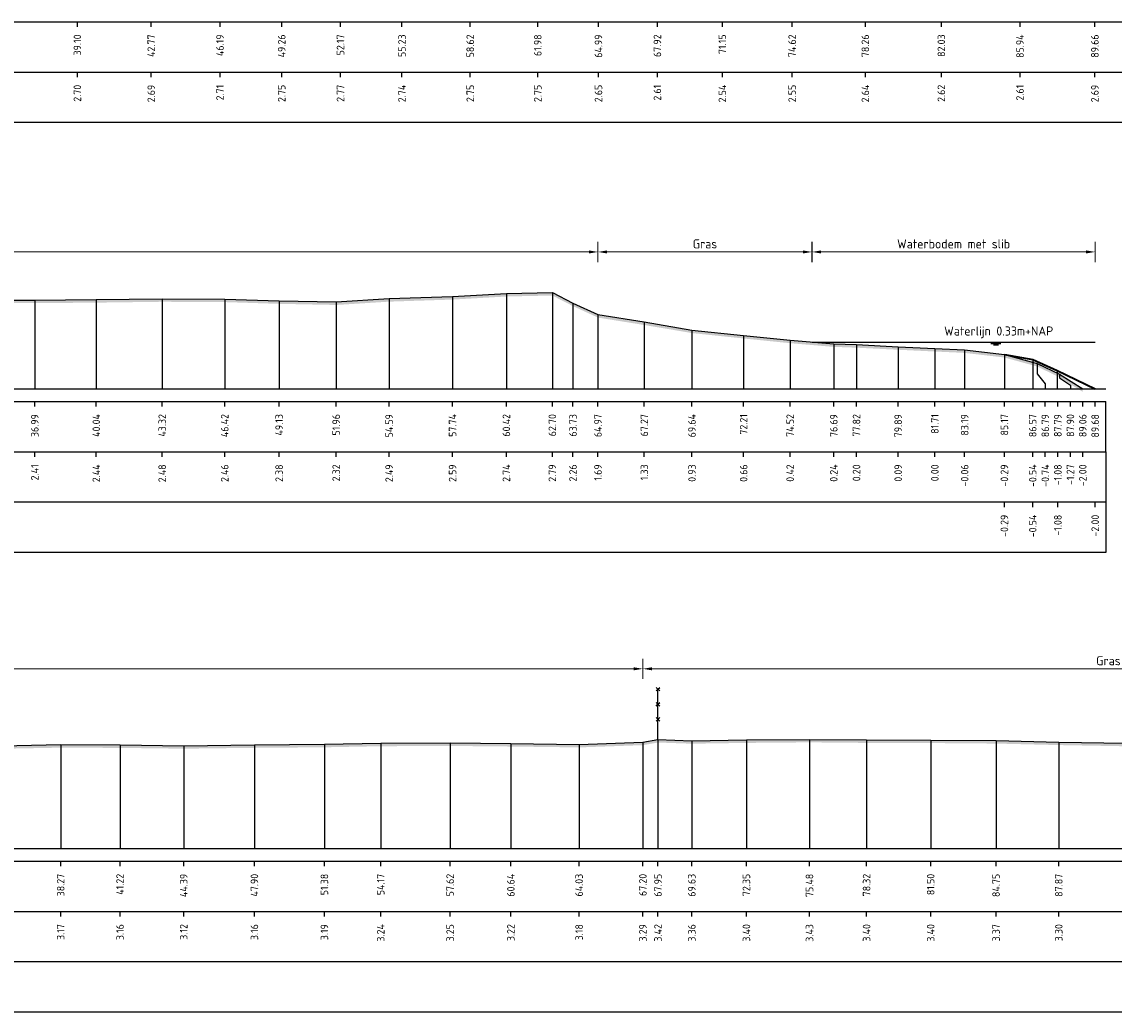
# Model space of a CAD drawing. Header units: metres. Extents: x 142544 to 148970, y 416231 to 417745.
# Tile 4 of 12: x 148749 to 148803, y 417554 to 417603. Entities that reach past the tile are written whole.
import ezdxf
from ezdxf.enums import TextEntityAlignment as Align

# ---------------------------------------------------------------- set-up
doc = ezdxf.new("R2010")
doc.units = ezdxf.units.M
doc.header["$PDMODE"] = 35
doc.header["$PDSIZE"] = 0.075
for name, color, linetype, lineweight in [('B-ME-IE-TERREINAFSCHEIDING_KUNSTMATIG_RASTERHEKWERK-SD', 20, 'Continuous', 25), ('X-ME-AL-PROFIEL_BOVENKANT SLIB-GD', 42, 'Continuous', 35), ('X-ME-AL-PROFIEL_HUIDIG MAAIVELD-GD', 8, 'Continuous', 0), ('X-XX-AL-DETAIL1-M', 7, 'Continuous', 18), ('X-XX-AL-NAP-T18', 7, 'Continuous', 18)]:
    doc.layers.add(name, color=color, linetype=linetype, lineweight=lineweight)
for name, color, linetype in [('X-ME-AL-PROFIEL_MAAIVELD-GD', 8, 'Continuous'), ('X-ME-AL-PROFIEL_WATERLIJN-GD', 150, 'Continuous'), ('X-ME-AL-PROFIELRASTER-S', 7, 'Continuous')]:
    doc.layers.add(name, color=color, linetype=linetype)
doc.styles.add('NLCS-ISO-ANNOTATIEF-T18', font='NLCS-ISO.ttf', dxfattribs={"height": 1.8})
doc.styles.add('NLCS-ISO-ANNOTATIVE-T18', font='NLCS-ISO.ttf', dxfattribs={"height": 1.8})
doc.dimstyles.new('NLCS-ANNOTATIEF-T18-PIJL_L2_H0', dxfattribs={"dimtxt": 2.5, "dimasz": 1.8, "dimexe": 2, "dimexo": 2, "dimgap": 0.7, "dimtad": 1, "dimzin": 0, "dimdsep": 46, "dimtxsty": 'NLCS-ISO-ANNOTATIEF-T18', "dimcen": 0, "dimdle": 2, "dimclrd": 256, "dimclre": 256, "dimclrt": 10, "dimaunit": 2, "dimadec": 0, "dimazin": 0, "dimtfac": 1, "dimtdec": 3, "dimtofl": 0, "dimtmove": 0, "dimatfit": 3, "dimfxl": 2, "dimfxlon": 1, "dimtfillclr": 256, "dimtolj": 1, "dimtzin": 0, "dimlwd": -1, "dimlwe": -1, "dimarcsym": 0})

# ---------------------------------------------------------------- blocks, each defined once
blk = doc.blocks.new('SAL-PROFIELRASTER_BALK_EIND1-D')
at = {"color": 0, "linetype": 'ByBlock', "lineweight": -2}
blk.add_line((1, -12.5), (1, -2.5), dxfattribs=at)
at = {"color": 0, "linetype": 'ByBlock', "lineweight": -2, "flags": 128}
for points in [[(0, 0), (1, 0)], [(0, -2.5), (1, -2.5)], [(0, -12.5), (1, -12.5)]]:
    blk.add_lwpolyline(points, dxfattribs=at)
blk = doc.blocks.new('SAL-PROFIELRASTER_BALK_EIND2-D')
at = {"color": 0, "linetype": 'ByBlock', "lineweight": -2}
for p, q in [((1, -2.5), (1, -12.5)), ((1, -12.5), (0, -12.5))]:
    blk.add_line(p, q, dxfattribs=at)
blk = doc.blocks.new('SAL-PROFIELRASTER_BALK_DATA-D')
at = {"color": 0, "linetype": 'ByBlock', "lineweight": -2}
blk.add_lwpolyline([(0, -3.5), (0, -2.5)], dxfattribs=at)
at = {"color": 0, "linetype": 'ByBlock', "lineweight": -2, "style": 'NLCS-ISO-ANNOTATIVE-T18'}
blk.add_attdef('GETAL', text='', height=1.5, rotation=90, dxfattribs=at).set_placement((0.75, -5), align=Align.RIGHT)
blk = doc.blocks.new('SAL-PROFIELRASTER_AANHAAL-D')
at = {"color": 9, "linetype": 'ByBlock', "lineweight": -2, "flags": 128}
blk.add_lwpolyline([(0, 1), (0, 0)], dxfattribs=at)
blk = doc.blocks.new('SAL-PROFIELRASTER_AANHAAL_STAGGER-D')
at = {"color": 9, "linetype": 'ByBlock', "lineweight": -2, "flags": 128}
for points in [[(0, 0), (0, -0.25)], [(0, -0.25), (1, -0.75)], [(1, -0.75), (1, -1)]]:
    blk.add_lwpolyline(points, dxfattribs=at)
blk = doc.blocks.new('*D35')
at = {"layer": 'Defpoints', "color": 0, "transparency": 16777216}
for p in [(148712.789, 417591.491), (148712.789, 417584.685), (148777.758, 417584.685)]:
    blk.add_point(p, dxfattribs=at)
at = {"layer": 'X-XX-AL-DETAIL1-M', "transparency": 16777216}
for p, q in [((148712.789, 417590.991), (148712.789, 417591.991)), ((148777.758, 417590.991), (148777.758, 417591.991)), ((148777.308, 417591.491), (148713.239, 417591.491))]:
    blk.add_line(p, q, dxfattribs=at)
for points in [[(148713.239, 417591.566), (148713.239, 417591.416), (148712.789, 417591.491)], [(148777.308, 417591.566), (148777.308, 417591.416), (148777.758, 417591.491)]]:
    blk.add_solid(points, dxfattribs=at)
at = {"layer": 'X-XX-AL-DETAIL1-M', "color": 10, "transparency": 16777216, "insert": (148745.273, 417591.891), "char_height": 0.45, "attachment_point": 5, "style": 'NLCS-ISO-ANNOTATIEF-T18'}
blk.add_mtext('\\A1;Gras', dxfattribs=at)
blk = doc.blocks.new('*D36')
at = {"layer": 'Defpoints', "color": 0, "transparency": 16777216}
for p in [(148777.758, 417591.491), (148788.391, 417587.016), (148777.758, 417584.685)]:
    blk.add_point(p, dxfattribs=at)
at = {"layer": 'X-XX-AL-DETAIL1-M', "transparency": 16777216}
for p, q in [((148777.758, 417590.991), (148777.758, 417591.991)), ((148788.391, 417590.991), (148788.391, 417591.991)), ((148787.941, 417591.491), (148778.208, 417591.491))]:
    blk.add_line(p, q, dxfattribs=at)
for points in [[(148778.208, 417591.566), (148778.208, 417591.416), (148777.758, 417591.491)], [(148787.941, 417591.566), (148787.941, 417591.416), (148788.391, 417591.491)]]:
    blk.add_solid(points, dxfattribs=at)
at = {"layer": 'X-XX-AL-DETAIL1-M', "color": 10, "transparency": 16777216, "insert": (148783.074, 417591.891), "char_height": 0.45, "attachment_point": 5, "style": 'NLCS-ISO-ANNOTATIEF-T18'}
blk.add_mtext('\\A1;Gras', dxfattribs=at)
blk = doc.blocks.new('*D37')
at = {"layer": 'Defpoints', "color": 0, "transparency": 16777216}
for p in [(148788.397, 417591.491), (148788.397, 417587.015), (148802.464, 417587.015)]:
    blk.add_point(p, dxfattribs=at)
at = {"layer": 'X-XX-AL-DETAIL1-M', "transparency": 16777216}
for p, q in [((148788.397, 417590.991), (148788.397, 417591.991)), ((148802.464, 417590.991), (148802.464, 417591.991)), ((148802.014, 417591.491), (148788.847, 417591.491))]:
    blk.add_line(p, q, dxfattribs=at)
for points in [[(148788.847, 417591.566), (148788.847, 417591.416), (148788.397, 417591.491)], [(148802.014, 417591.566), (148802.014, 417591.416), (148802.464, 417591.491)]]:
    blk.add_solid(points, dxfattribs=at)
at = {"layer": 'X-XX-AL-DETAIL1-M', "color": 10, "transparency": 16777216, "insert": (148795.431, 417591.891), "char_height": 0.45, "attachment_point": 5, "style": 'NLCS-ISO-ANNOTATIEF-T18'}
blk.add_mtext('\\A1;Waterbodem met slib', dxfattribs=at)
blk = doc.blocks.new('*D38')
at = {"layer": 'Defpoints', "color": 0, "transparency": 16777216}
for p in [(148712.789, 417570.778), (148712.789, 417561.842), (148779.988, 417561.842)]:
    blk.add_point(p, dxfattribs=at)
at = {"layer": 'X-XX-AL-DETAIL1-M', "transparency": 16777216}
for p, q in [((148712.789, 417570.278), (148712.789, 417571.278)), ((148779.988, 417570.278), (148779.988, 417571.278)), ((148779.538, 417570.778), (148713.239, 417570.778))]:
    blk.add_line(p, q, dxfattribs=at)
for points in [[(148713.239, 417570.853), (148713.239, 417570.703), (148712.789, 417570.778)], [(148779.538, 417570.853), (148779.538, 417570.703), (148779.988, 417570.778)]]:
    blk.add_solid(points, dxfattribs=at)
at = {"layer": 'X-XX-AL-DETAIL1-M', "color": 10, "transparency": 16777216, "insert": (148746.388, 417571.178), "char_height": 0.45, "attachment_point": 5, "style": 'NLCS-ISO-ANNOTATIEF-T18'}
blk.add_mtext('\\A1;Akker', dxfattribs=at)
blk = doc.blocks.new('SIE-RASTERHEKWERK-SOD')
at = {"flags": 128}
for points in [[(-0.035, 1.035), (0.035, 0.965)], [(-0.035, 0.965), (0, 1), (0.035, 1.035)], [(0, 0), (0, 1)], [(-0.035, 0.735), (0.035, 0.665)], [(-0.035, 0.665), (0, 0.7), (0.035, 0.735)], [(-0.035, 0.435), (0.035, 0.365)], [(-0.035, 0.365), (0, 0.4), (0.035, 0.435)]]:
    blk.add_lwpolyline(points, dxfattribs=at)
blk = doc.blocks.new('*D39')
at = {"layer": 'Defpoints', "color": 0, "transparency": 16777216}
for p in [(148779.988, 417570.778), (148779.988, 417561.842), (148826.257, 417561.842)]:
    blk.add_point(p, dxfattribs=at)
at = {"layer": 'X-XX-AL-DETAIL1-M', "transparency": 16777216}
for p, q in [((148779.988, 417570.278), (148779.988, 417571.278)), ((148826.257, 417570.278), (148826.257, 417571.278)), ((148825.807, 417570.778), (148780.438, 417570.778))]:
    blk.add_line(p, q, dxfattribs=at)
for points in [[(148780.438, 417570.853), (148780.438, 417570.703), (148779.988, 417570.778)], [(148825.807, 417570.853), (148825.807, 417570.703), (148826.257, 417570.778)]]:
    blk.add_solid(points, dxfattribs=at)
at = {"layer": 'X-XX-AL-DETAIL1-M', "color": 10, "transparency": 16777216, "insert": (148803.122, 417571.178), "char_height": 0.45, "attachment_point": 5, "style": 'NLCS-ISO-ANNOTATIEF-T18'}
blk.add_mtext('\\A1;Gras', dxfattribs=at)

msp = doc.modelspace()

# ---------------------------------------------------------------- hatches: boundary and pattern name
at = {"layer": 'X-ME-AL-PROFIEL_HUIDIG MAAIVELD-GD'}
h = msp.add_hatch(dxfattribs=at)
h.set_pattern_fill('AGR-MAAIVELD', color=256, scale=0.1, pattern_type=2)
h.set_pattern_definition([(45, (0, 89.71976), (-0.5000001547, 0.5000001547), []), (45, (-0.0714, 89.7912), (0, 1.0000003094), [0.707107, -0.707107]), (45, (-0.14286, 89.8626), (0, 1.0000003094), [0.707107, -0.707107]), (45, (-0.2153, 89.93504), (0, 1.0000003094), [0.707107, -0.707107]), (45, (-0.2857, 90.0055), (0, 1.0000003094), [0.707107, -0.707107]), (45, (-0.35714, 90.0769), (0, 1.0000003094), [0.707107, -0.707107]), (45, (-0.4286, 90.1483), (0, 1.0000003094), [0.707107, -0.707107]), (315, (0, 89.71976), (0.5000001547, 0.5000001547), []), (315, (0.0714, 89.7912), (1.0000003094, -3e-16), [0.707107, -0.707107]), (315, (0.14286, 89.8626), (1.0000003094, -3e-16), [0.707107, -0.707107]), (315, (0.2153, 89.93504), (1.0000003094, -3e-16), [0.707107, -0.707107]), (315, (0.2857, 90.0055), (1.0000003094, -3e-16), [0.707107, -0.707107]), (315, (0.35714, 90.0769), (1.0000003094, -3e-16), [0.707107, -0.707107]), (315, (0.4286, 90.1483), (1.0000003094, -3e-16), [0.707107, -0.707107])])
h.paths.add_polyline_path([(148801.848, 417584.685), (148800.688, 417585.416), (148799.58, 417585.949), (148797.955, 417586.395), (148795.979, 417586.625), (148794.497, 417586.693), (148792.675, 417586.781), (148790.605, 417586.884), (148789.475, 417586.924), (148787.308, 417587.107), (148784.997, 417587.34), (148782.429, 417587.61), (148780.061, 417588.01), (148777.758, 417588.379), (148776.517, 417588.949), (148775.491, 417589.475), (148773.208, 417589.427), (148770.533, 417589.274), (148767.381, 417589.171), (148764.75, 417589.006), (148761.915, 417589.062), (148759.213, 417589.149), (148756.105, 417589.164), (148752.829, 417589.122), (148749.775, 417589.096), (148746.566, 417589.097), (148743.533, 417589.113), (148740.161, 417589.076), (148737.078, 417589.119), (148733.996, 417589.115), (148730.378, 417589.141), (148727.201, 417589.11), (148723.864, 417589.061), (148719.898, 417589.097), (148716.117, 417589.066), (148712.789, 417589.012), (148712.789, 417588.862), (148716.117, 417588.916), (148719.898, 417588.947), (148723.864, 417588.911), (148727.201, 417588.96), (148730.378, 417588.991), (148733.996, 417588.965), (148737.078, 417588.969), (148740.161, 417588.926), (148743.533, 417588.963), (148746.566, 417588.947), (148749.775, 417588.946), (148752.829, 417588.972), (148756.105, 417589.014), (148759.213, 417588.999), (148761.915, 417588.912), (148764.75, 417588.856), (148767.381, 417589.021), (148770.533, 417589.124), (148773.208, 417589.277), (148775.491, 417589.325), (148776.517, 417588.799), (148777.758, 417588.229), (148780.061, 417587.86), (148782.429, 417587.46), (148784.997, 417587.19), (148787.308, 417586.957), (148789.475, 417586.774), (148790.605, 417586.734), (148792.675, 417586.631), (148794.497, 417586.543), (148795.979, 417586.475), (148797.955, 417586.245), (148799.58, 417585.799), (148800.688, 417585.266), (148801.848, 417584.535)])
h = msp.add_hatch(dxfattribs=at)
h.set_pattern_fill('AGR-MAAIVELD', color=256, scale=0.1, pattern_type=2)
h.set_pattern_definition([(45, (0, 102.4318), (-0.5000001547, 0.5000001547), []), (45, (-0.0714, 102.50325), (0, 1.0000003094), [0.707107, -0.707107]), (45, (-0.14286, 102.5747), (0, 1.0000003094), [0.707107, -0.707107]), (45, (-0.2153, 102.6471), (0, 1.0000003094), [0.707107, -0.707107]), (45, (-0.2857, 102.71754), (0, 1.0000003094), [0.707107, -0.707107]), (45, (-0.35714, 102.789), (0, 1.0000003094), [0.707107, -0.707107]), (45, (-0.4286, 102.8604), (0, 1.0000003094), [0.707107, -0.707107]), (315, (0, 102.4318), (0.5000001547, 0.5000001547), []), (315, (0.0714, 102.50325), (1.0000003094, -3e-16), [0.707107, -0.707107]), (315, (0.14286, 102.5747), (1.0000003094, -3e-16), [0.707107, -0.707107]), (315, (0.2153, 102.6471), (1.0000003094, -3e-16), [0.707107, -0.707107]), (315, (0.2857, 102.71754), (1.0000003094, -3e-16), [0.707107, -0.707107]), (315, (0.35714, 102.789), (1.0000003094, -3e-16), [0.707107, -0.707107]), (315, (0.4286, 102.8604), (1.0000003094, -3e-16), [0.707107, -0.707107])])
h.paths.add_polyline_path([(148849.473, 417561.997), (148848.682, 417562.356), (148847.047, 417563.228), (148845.776, 417563.501), (148844.433, 417563.618), (148843.199, 417563.717), (148842.07, 417563.743), (148839.459, 417564.026), (148834.951, 417564.168), (148831.401, 417564.328), (148828.735, 417564.426), (148826.257, 417564.573), (148823.37, 417564.848), (148820.21, 417564.995), (148817.314, 417565.223), (148814.427, 417565.581), (148812.068, 417565.939), (148810.572, 417566.371), (148806.977, 417566.776), (148804.02, 417567.077), (148800.656, 417567.137), (148797.542, 417567.212), (148794.292, 417567.238), (148791.105, 417567.245), (148788.269, 417567.271), (148785.135, 417567.245), (148782.421, 417567.206), (148780.739, 417567.263), (148779.988, 417567.134), (148776.82, 417567.021), (148773.428, 417567.065), (148770.412, 417567.094), (148766.964, 417567.08), (148764.166, 417567.027), (148760.688, 417567.001), (148757.175, 417566.958), (148754.01, 417566.997), (148751.062, 417567.009), (148747.41, 417566.941), (148744.271, 417566.945), (148740.726, 417566.96), (148737.756, 417566.977), (148734.745, 417566.988), (148731.199, 417566.97), (148728.138, 417566.992), (148725.182, 417566.927), (148722.146, 417566.894), (148718.9, 417566.881), (148715.825, 417566.832), (148712.789, 417566.776), (148712.789, 417566.626), (148715.825, 417566.682), (148718.9, 417566.731), (148722.146, 417566.744), (148725.182, 417566.777), (148728.138, 417566.842), (148731.199, 417566.82), (148734.745, 417566.838), (148737.756, 417566.827), (148740.726, 417566.81), (148744.271, 417566.795), (148747.41, 417566.791), (148751.062, 417566.859), (148754.01, 417566.847), (148757.175, 417566.808), (148760.688, 417566.851), (148764.166, 417566.877), (148766.964, 417566.93), (148770.412, 417566.944), (148773.428, 417566.915), (148776.82, 417566.871), (148779.988, 417566.984), (148780.739, 417567.113), (148782.421, 417567.056), (148785.135, 417567.095), (148788.269, 417567.121), (148791.105, 417567.095), (148794.292, 417567.088), (148797.542, 417567.062), (148800.656, 417566.987), (148804.02, 417566.927), (148806.977, 417566.626), (148810.572, 417566.221), (148812.068, 417565.789), (148814.427, 417565.431), (148817.314, 417565.073), (148820.21, 417564.845), (148823.37, 417564.698), (148826.257, 417564.423), (148828.735, 417564.276), (148831.401, 417564.178), (148834.951, 417564.018), (148839.459, 417563.876), (148842.07, 417563.593), (148843.199, 417563.567), (148844.433, 417563.468), (148845.776, 417563.351), (148847.047, 417563.078), (148848.682, 417562.206), (148849.473, 417561.847)])

# ---------------------------------------------------------------- linework, layer by layer
at = {"layer": 'X-ME-AL-PROFIEL_BOVENKANT SLIB-GD'}
msp.add_lwpolyline([(148797.955, 417586.395), (148799.36, 417586.154), (148800.581, 417585.606), (148802.464, 417584.685)], dxfattribs=at)
at = {"layer": 'X-ME-AL-PROFIEL_MAAIVELD-GD'}
for points in [[(148746.566, 417589.097), (148749.775, 417589.096), (148752.829, 417589.122), (148756.105, 417589.164), (148759.213, 417589.149), (148761.915, 417589.062), (148764.75, 417589.006), (148767.381, 417589.171), (148770.533, 417589.274), (148773.208, 417589.427), (148775.491, 417589.475), (148776.517, 417588.949), (148777.758, 417588.379), (148780.061, 417588.01), (148782.429, 417587.61), (148784.997, 417587.34), (148787.308, 417587.107), (148789.475, 417586.924), (148790.605, 417586.884), (148792.675, 417586.781), (148794.497, 417586.693), (148795.979, 417586.625), (148797.955, 417586.395), (148799.58, 417585.949), (148800.688, 417585.416), (148801.848, 417584.685)], [(148747.41, 417566.941), (148751.062, 417567.009), (148754.01, 417566.997), (148757.175, 417566.958), (148760.688, 417567.001), (148764.166, 417567.027), (148766.964, 417567.08), (148770.412, 417567.094), (148773.428, 417567.065), (148776.82, 417567.021), (148779.988, 417567.134), (148780.739, 417567.263), (148782.421, 417567.206), (148785.135, 417567.245), (148788.269, 417567.271), (148791.105, 417567.245), (148794.292, 417567.238), (148797.542, 417567.212), (148800.656, 417567.137), (148804.02, 417567.077)]]:
    msp.add_lwpolyline(points, dxfattribs=at)
at = {"layer": 'X-ME-AL-PROFIEL_WATERLIJN-GD'}
for points in [[(148788.397, 417587.015), (148802.464, 417587.015)], [(148797.28, 417586.943), (148797.78, 417586.943)], [(148797.405, 417586.878), (148797.655, 417586.879)]]:
    msp.add_lwpolyline(points, dxfattribs=at)

# ---------------------------------------------------------------- block references
at = {"layer": 'B-ME-IE-TERREINAFSCHEIDING_KUNSTMATIG_RASTERHEKWERK-SD', "xscale": 2.5, "yscale": 2.5, "zscale": 2.5}
msp.add_blockref('SIE-RASTERHEKWERK-SOD', (148780.739, 417567.263), dxfattribs=at)
at = {"layer": 'X-ME-AL-PROFIELRASTER-S'}
for name, p, xscale, yscale, zscale in [('SAL-PROFIELRASTER_BALK_EIND1-D', (148712.789, 417603.549), 214.3205397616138, 0.25, 214.3205397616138), ('SAL-PROFIELRASTER_BALK_EIND2-D', (148712.789, 417601.049), 214.3205397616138, 0.25, 214.3205397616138), ('SAL-PROFIELRASTER_AANHAAL-D', (148790.605, 417584.685), 0.4232916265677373, 2.199000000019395, 0.4232916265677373), ('SAL-PROFIELRASTER_AANHAAL-D', (148792.675, 417584.685), 0.4116260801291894, 2.096000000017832, 0.4116260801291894), ('SAL-PROFIELRASTER_AANHAAL-D', (148794.497, 417584.685), 0.4012789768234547, 2.008000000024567, 0.4012789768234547), ('SAL-PROFIELRASTER_AANHAAL-D', (148795.979, 417584.685), 0.393030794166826, 1.940000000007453, 0.393030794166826), ('SAL-PROFIELRASTER_AANHAAL-D', (148797.955, 417584.685), 0.363365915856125, 1.710000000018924, 0.363365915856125), ('SAL-PROFIELRASTER_AANHAAL-D', (148797.955, 417584.685), 0.363365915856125, 1.710000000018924, 0.363365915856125), ('SAL-PROFIELRASTER_AANHAAL-D', (148797.955, 417584.685), 0.363365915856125, 1.710000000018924, 0.363365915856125), ('SAL-PROFIELRASTER_AANHAAL-D', (148799.36, 417584.685), 0.3290033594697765, 1.469000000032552, 0.3290033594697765), ('SAL-PROFIELRASTER_AANHAAL-D', (148799.58, 417585.435), 0.1576687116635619, 0.5140000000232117, 0.1576687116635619), ('SAL-PROFIELRASTER_AANHAAL-D', (148799.58, 417585.435), 0.1576687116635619, 0.5140000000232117, 0.1576687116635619), ('SAL-PROFIELRASTER_AANHAAL-D', (148800.581, 417584.685), 0.3157353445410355, 0.9210000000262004, 0.3157353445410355), ('SAL-PROFIELRASTER_AANHAAL_STAGGER-D', (148800.688, 417585.416), 0.5476160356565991, 0.73, 0.5476160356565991), ('SAL-PROFIELRASTER_BALK_EIND1-D', (148712.789, 417584.685), 90.2, 0.25, 77.31108878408), ('SAL-PROFIELRASTER_BALK_EIND2-D', (148712.789, 417582.185), 90.2, 0.25, 77.31108878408), ('SAL-PROFIELRASTER_BALK_EIND2-D', (148712.789, 417579.685), 90.2, 0.25, 20.76116460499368), ('SAL-PROFIELRASTER_BALK_EIND1-D', (148712.789, 417561.842), 138, 0.25, 122.7873140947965), ('SAL-PROFIELRASTER_BALK_EIND2-D', (148712.789, 417559.342), 138, 0.25, 122.7873140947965), ('SAL-PROFIELRASTER_BALK_EIND2-D', (148712.789, 417556.842), 138, 0.25, 25.07283348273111)]:
    msp.add_blockref(name, p, dxfattribs=dict(at, xscale=xscale, yscale=yscale, zscale=zscale))
at = {"layer": 'X-ME-AL-PROFIELRASTER-S', "xscale": 0.25, "yscale": 0.25, "zscale": 0.25}
for p, values in [((148751.891, 417603.549), {'GETAL': '39.10'}), ((148755.56, 417603.549), {'GETAL': '42.77'}), ((148758.977, 417603.549), {'GETAL': '46.19'}), ((148762.045, 417603.549), {'GETAL': '49.26'}), ((148764.964, 417603.549), {'GETAL': '52.17'}), ((148768.02, 417603.549), {'GETAL': '55.23'}), ((148771.41, 417603.549), {'GETAL': '58.62'}), ((148774.767, 417603.549), {'GETAL': '61.98'}), ((148777.783, 417603.549), {'GETAL': '64.99'}), ((148780.711, 417603.549), {'GETAL': '67.92'}), ((148783.939, 417603.549), {'GETAL': '71.15'}), ((148787.407, 417603.549), {'GETAL': '74.62'}), ((148791.044, 417603.549), {'GETAL': '78.26'}), ((148794.82, 417603.549), {'GETAL': '82.03'}), ((148798.729, 417603.549), {'GETAL': '85.94'}), ((148802.449, 417603.549), {'GETAL': '89.66'}), ((148751.891, 417601.049), {'GETAL': '2.70'}), ((148755.56, 417601.049), {'GETAL': '2.69'}), ((148758.977, 417601.049), {'GETAL': '2.71'}), ((148762.045, 417601.049), {'GETAL': '2.75'}), ((148764.964, 417601.049), {'GETAL': '2.77'}), ((148768.02, 417601.049), {'GETAL': '2.74'}), ((148771.41, 417601.049), {'GETAL': '2.75'}), ((148774.767, 417601.049), {'GETAL': '2.75'}), ((148777.783, 417601.049), {'GETAL': '2.65'}), ((148780.711, 417601.049), {'GETAL': '2.61'}), ((148783.939, 417601.049), {'GETAL': '2.54'}), ((148787.407, 417601.049), {'GETAL': '2.55'}), ((148791.044, 417601.049), {'GETAL': '2.64'}), ((148794.82, 417601.049), {'GETAL': '2.62'}), ((148798.729, 417601.049), {'GETAL': '2.61'}), ((148802.449, 417601.049), {'GETAL': '2.69'}), ((148749.775, 417584.685), {'GETAL': '36.99'}), ((148752.829, 417584.685), {'GETAL': '40.04'}), ((148756.105, 417584.685), {'GETAL': '43.32'}), ((148759.213, 417584.685), {'GETAL': '46.42'}), ((148761.915, 417584.685), {'GETAL': '49.13'}), ((148764.75, 417584.685), {'GETAL': '51.96'}), ((148767.381, 417584.685), {'GETAL': '54.59'}), ((148770.533, 417584.685), {'GETAL': '57.74'}), ((148773.208, 417584.685), {'GETAL': '60.42'}), ((148775.491, 417584.685), {'GETAL': '62.70'}), ((148776.517, 417584.685), {'GETAL': '63.73'}), ((148777.758, 417584.685), {'GETAL': '64.97'}), ((148780.061, 417584.685), {'GETAL': '67.27'}), ((148782.429, 417584.685), {'GETAL': '69.64'}), ((148784.997, 417584.685), {'GETAL': '72.21'}), ((148787.308, 417584.685), {'GETAL': '74.52'}), ((148789.475, 417584.685), {'GETAL': '76.69'}), ((148790.605, 417584.685), {'GETAL': '77.82'}), ((148792.675, 417584.685), {'GETAL': '79.89'}), ((148794.497, 417584.685), {'GETAL': '81.71'}), ((148795.979, 417584.685), {'GETAL': '83.19'}), ((148797.955, 417584.685), {'GETAL': '85.17'}), ((148799.36, 417584.685), {'GETAL': '86.57'}), ((148799.985, 417584.685), {'GETAL': '86.79'}), ((148800.61, 417584.685), {'GETAL': '87.79'}), ((148801.235, 417584.685), {'GETAL': '87.90'}), ((148801.848, 417584.684), {'GETAL': '89.06'}), ((148802.464, 417584.684), {'GETAL': '89.68'}), ((148749.775, 417582.185), {'GETAL': '2.41'}), ((148752.829, 417582.185), {'GETAL': '2.44'}), ((148756.105, 417582.185), {'GETAL': '2.48'}), ((148759.213, 417582.185), {'GETAL': '2.46'}), ((148761.915, 417582.185), {'GETAL': '2.38'}), ((148764.75, 417582.185), {'GETAL': '2.32'}), ((148767.381, 417582.185), {'GETAL': '2.49'}), ((148770.533, 417582.185), {'GETAL': '2.59'}), ((148773.208, 417582.185), {'GETAL': '2.74'}), ((148775.491, 417582.185), {'GETAL': '2.79'}), ((148776.517, 417582.185), {'GETAL': '2.26'}), ((148777.758, 417582.185), {'GETAL': '1.69'}), ((148780.061, 417582.185), {'GETAL': '1.33'}), ((148782.429, 417582.185), {'GETAL': '0.93'}), ((148784.997, 417582.185), {'GETAL': '0.66'}), ((148787.308, 417582.185), {'GETAL': '0.42'}), ((148789.475, 417582.185), {'GETAL': '0.24'}), ((148790.605, 417582.185), {'GETAL': '0.20'}), ((148792.675, 417582.185), {'GETAL': '0.09'}), ((148794.497, 417582.185), {'GETAL': '0.00'}), ((148795.979, 417582.185), {'GETAL': '-0.06'}), ((148797.955, 417582.185), {'GETAL': '-0.29'}), ((148799.36, 417582.185), {'GETAL': '-0.54'}), ((148799.985, 417582.185), {'GETAL': '-0.74'}), ((148800.61, 417582.185), {'GETAL': '-1.08'}), ((148801.235, 417582.185), {'GETAL': '-1.27'}), ((148801.848, 417582.184), {'GETAL': '-2.00'}), ((148797.955, 417579.685), {'GETAL': '-0.29'}), ((148799.36, 417579.685), {'GETAL': '-0.54'}), ((148800.61, 417579.685), {'GETAL': '-1.08'}), ((148802.464, 417579.684), {'GETAL': '-2.00'}), ((148751.062, 417561.842), {'GETAL': '38.27'}), ((148754.01, 417561.842), {'GETAL': '41.22'}), ((148757.175, 417561.842), {'GETAL': '44.39'}), ((148760.688, 417561.842), {'GETAL': '47.90'}), ((148764.166, 417561.842), {'GETAL': '51.38'}), ((148766.964, 417561.842), {'GETAL': '54.17'}), ((148770.412, 417561.842), {'GETAL': '57.62'}), ((148773.428, 417561.842), {'GETAL': '60.64'}), ((148776.82, 417561.842), {'GETAL': '64.03'}), ((148779.988, 417561.842), {'GETAL': '67.20'}), ((148780.739, 417561.842), {'GETAL': '67.95'}), ((148782.421, 417561.842), {'GETAL': '69.63'}), ((148785.135, 417561.842), {'GETAL': '72.35'}), ((148788.269, 417561.842), {'GETAL': '75.48'}), ((148791.105, 417561.842), {'GETAL': '78.32'}), ((148794.292, 417561.842), {'GETAL': '81.50'}), ((148797.542, 417561.842), {'GETAL': '84.75'}), ((148800.656, 417561.842), {'GETAL': '87.87'}), ((148751.062, 417559.342), {'GETAL': '3.17'}), ((148754.01, 417559.342), {'GETAL': '3.16'}), ((148757.175, 417559.342), {'GETAL': '3.12'}), ((148760.688, 417559.342), {'GETAL': '3.16'}), ((148764.166, 417559.342), {'GETAL': '3.19'}), ((148766.964, 417559.342), {'GETAL': '3.24'}), ((148770.412, 417559.342), {'GETAL': '3.25'}), ((148773.428, 417559.342), {'GETAL': '3.22'}), ((148776.82, 417559.342), {'GETAL': '3.18'}), ((148779.988, 417559.342), {'GETAL': '3.29'}), ((148780.739, 417559.342), {'GETAL': '3.42'}), ((148782.421, 417559.342), {'GETAL': '3.36'}), ((148785.135, 417559.342), {'GETAL': '3.40'}), ((148788.269, 417559.342), {'GETAL': '3.43'}), ((148791.105, 417559.342), {'GETAL': '3.40'}), ((148794.292, 417559.342), {'GETAL': '3.40'}), ((148797.542, 417559.342), {'GETAL': '3.37'}), ((148800.656, 417559.342), {'GETAL': '3.30'})]:
    msp.add_blockref('SAL-PROFIELRASTER_BALK_DATA-D', p, dxfattribs=at).add_auto_attribs(values)
at = {"layer": 'X-ME-AL-PROFIELRASTER-S'}
for p, yscale in [((148756.105, 417584.685), 4.479), ((148759.213, 417584.685), 4.464), ((148767.381, 417584.685), 4.486000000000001), ((148770.533, 417584.685), 4.589), ((148773.208, 417584.685), 4.742), ((148775.491, 417584.685), 4.79), ((148749.775, 417584.685), 4.411), ((148752.829, 417584.685), 4.436999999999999), ((148761.915, 417584.685), 4.377), ((148764.75, 417584.685), 4.321), ((148776.517, 417584.685), 4.263999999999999), ((148777.758, 417584.685), 3.694), ((148780.061, 417584.685), 3.325), ((148782.429, 417584.685), 2.925), ((148784.997, 417584.685), 2.655), ((148787.308, 417584.685), 2.422), ((148789.475, 417584.685), 2.239), ((148751.062, 417561.842), 5.167), ((148754.01, 417561.842), 5.154999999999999), ((148757.175, 417561.842), 5.116), ((148760.688, 417561.842), 5.159), ((148764.166, 417561.842), 5.185), ((148766.964, 417561.842), 5.238), ((148770.412, 417561.842), 5.252), ((148773.428, 417561.842), 5.223), ((148776.82, 417561.842), 5.179), ((148779.988, 417561.842), 5.292), ((148780.739, 417561.842), 5.420999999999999), ((148782.421, 417561.842), 5.364), ((148785.135, 417561.842), 5.403), ((148788.269, 417561.842), 5.429), ((148791.105, 417561.842), 5.403), ((148794.292, 417561.842), 5.396), ((148797.542, 417561.842), 5.37), ((148800.656, 417561.842), 5.295)]:
    msp.add_blockref('SAL-PROFIELRASTER_AANHAAL-D', p, dxfattribs=dict(at, yscale=yscale))
at = {"layer": 'X-ME-AL-PROFIELRASTER-S', "xscale": 0.4050896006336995, "zscale": 0.4050896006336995}
msp.add_blockref('SAL-PROFIELRASTER_AANHAAL_STAGGER-D', (148799.58, 417585.685), dxfattribs=at)

# ---------------------------------------------------------------- texts
at = {"layer": 'X-XX-AL-NAP-T18', "color": 10, "insert": (148794.961, 417587.201), "char_height": 0.45, "width": 15.43377, "attachment_point": 7, "style": 'NLCS-ISO-ANNOTATIEF-T18'}
msp.add_mtext('Waterlijn 0.33m+NAP', dxfattribs=at)

# ---------------------------------------------------------------- dimensions: what is measured, and where the dimension line sits
at = {"layer": 'X-XX-AL-DETAIL1-M'}
for base, p1, p2, text, picture, middle in [((148788.397, 417591.491), (148802.464, 417587.015), (148788.397, 417587.015), 'Waterbodem met slib', '*D37', (148795.431, 417591.491)), ((148712.789, 417591.491), (148777.758, 417584.685), (148712.789, 417584.685), 'Gras', '*D35', (148745.273, 417591.491)), ((148777.758, 417591.491), (148788.391, 417587.016), (148777.758, 417584.685), 'Gras', '*D36', (148783.074, 417591.491)), ((148712.789, 417570.778), (148779.988, 417561.842), (148712.789, 417561.842), 'Akker', '*D38', (148746.388, 417570.778)), ((148779.988, 417570.778), (148826.257, 417561.842), (148779.988, 417561.842), 'Gras', '*D39', (148803.122, 417570.778))]:
    dim = msp.add_linear_dim(base=base, p1=p1, p2=p2, text=text, dimstyle='NLCS-ANNOTATIEF-T18-PIJL_L2_H0', dxfattribs=at)
    dim.commit()
    dim.dimension.update_dxf_attribs({"geometry": picture, "text_midpoint": middle, "dimtype": 160})

doc.saveas('drawing.dxf')
